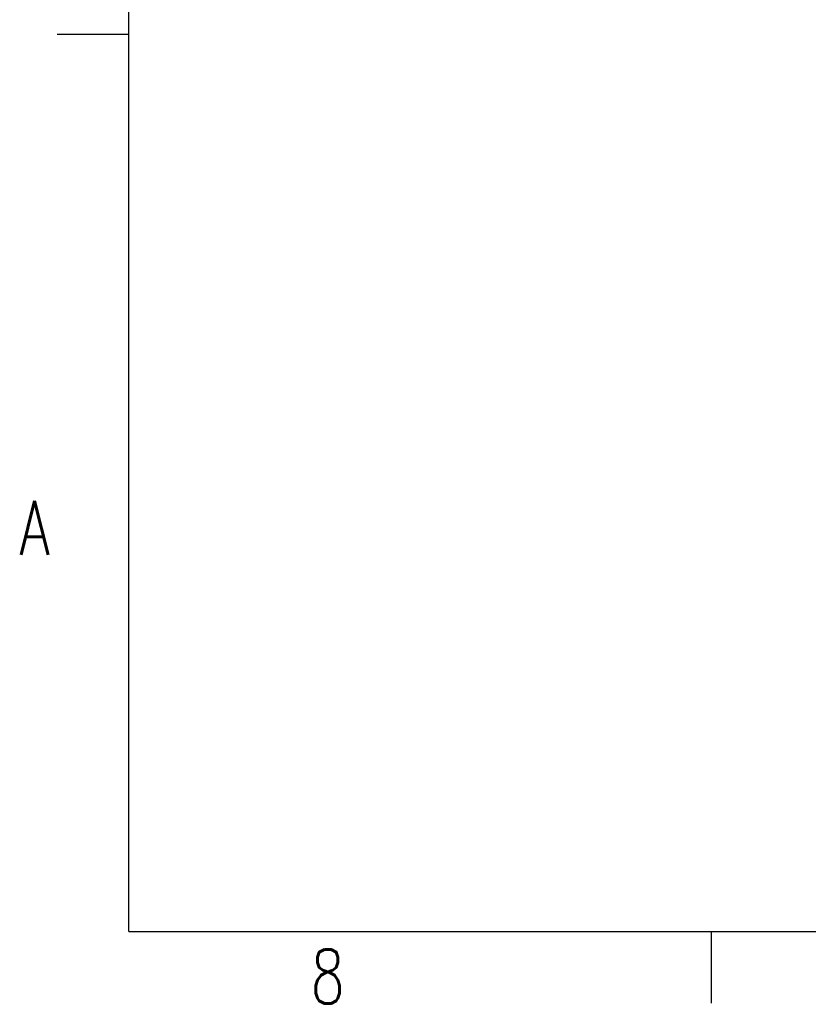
# Model space of a CAD drawing. Header units: inches. Extents: x -4 to 262, y 56 to 231.
# Tile 1 of 162: x -4 to 31, y 56 to 100. Entities that reach past the tile are written whole.
import ezdxf

# ---------------------------------------------------------------- set-up
doc = ezdxf.new("R2010")
doc.units = ezdxf.units.IN
doc.header["$LTSCALE"] = 1.2
doc.header["$MEASUREMENT"] = 0
doc.layers.add('1', color=7, linetype='CONTINUOUS')
doc.layers.add('6文本', color=5, linetype='CONTINUOUS')
doc.styles.get("Standard").update_dxf_attribs({"font": 'txt', "width": 0.8, "bigfont": 'gbcbig.shx'})

msp = doc.modelspace()

# ---------------------------------------------------------------- linework, layer by layer
at = {"layer": '1', "color": 0, "linetype": 'Continuous'}
for p, q in [((0.961, 59.317), (0.961, 227.324)), ((-2.239, 99.318), (0.961, 99.318)), ((0.961, 59.317), (256.972, 59.317)), ((26.962, 56.116), (26.962, 59.317))]:
    msp.add_line(p, q, dxfattribs=at)

# ---------------------------------------------------------------- texts
at = {"layer": '6文本', "color": 0, "linetype": 'Continuous', "oblique": 0, "width": 0.732548}
for s, p in [('A', (-3.92, 76.116)), ('8', (9.082, 56.114))]:
    msp.add_text(s, height=2.4, dxfattribs=at).set_placement(p)

doc.saveas('drawing.dxf')
